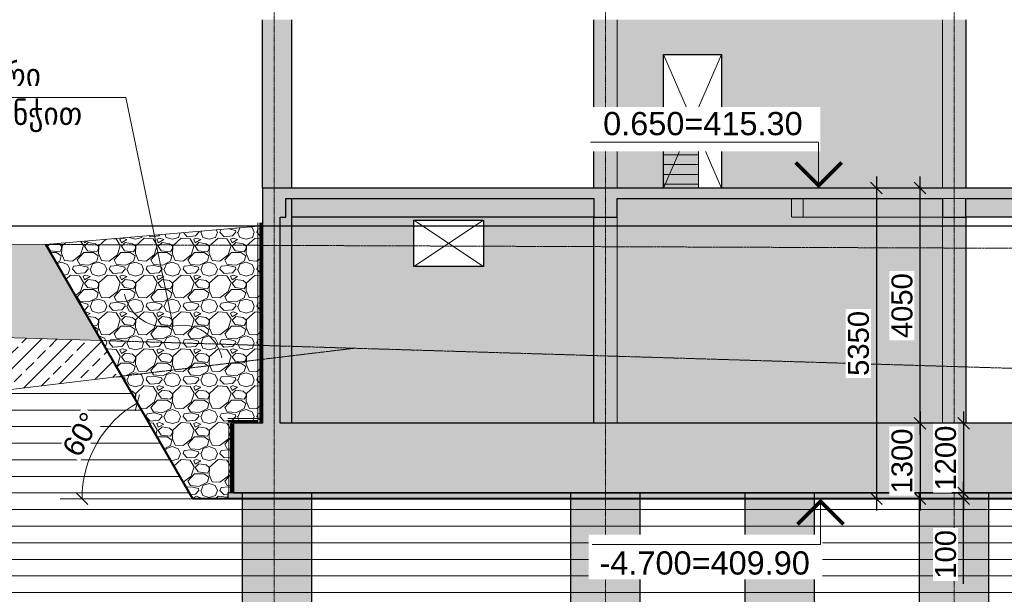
# Model space of a CAD drawing. Header units: millimetres. Extents: x -244621 to 957993, y -212233 to 286163.
# Tile 29 of 47: x 513157 to 530102, y -5596 to 4300. Entities that reach past the tile are written whole.
import ezdxf
from ezdxf.enums import TextEntityAlignment as Align

# ---------------------------------------------------------------- set-up
doc = ezdxf.new("R2010")
doc.units = ezdxf.units.MM
doc.set_wipeout_variables(frame=1)
for name, pattern in [('( Hidden )', [0.375, 0.25, -0.125]), ('DASHED', [19.05, 12.7, -6.35]), ('Section-Section_Pit_B_B1$0$Grid Line', [22.225, 12.7, -3.175, 3.175, -3.175]), ('Section-Section_Pit_B_B1$0$Hidden 1_5', [2.2, 1.5, -0.7])]:
    doc.linetypes.add(name, pattern=pattern)
doc.layers.get('Defpoints').update_dxf_attribs({"color": 6})
for name, color, linetype, lineweight in [('S - Armireba Musha', 7, 'Continuous', 40), ('S - DIM', 7, 'Continuous', 5), ('S - HATCH', 252, 'Continuous', 5), ('S - LAIN', 7, 'Continuous', 5), ('S - LINE', 7, 'Continuous', 15), ('S - SLAB', 7, 'Continuous', 30), ('S - TEXT', 7, 'Continuous', 9), ('Section-Section_Pit_B_B1$0$A-200-M_WALL_EXT', 7, 'Continuous', 30), ('Section-Section_Pit_B_B1$0$A-200-M_WALL_PAT', 7, 'Continuous', 30), ('Section-Section_Pit_B_B1$0$A-200-MH_WALL', 7, 'Section-Section_Pit_B_B1$0$Hidden 1_5', 5), ('Section-Section_Pit_B_B1$0$A-230-H-FLOOR', 7, 'Continuous', 30), ('Section-Section_Pit_B_B1$0$A-230-M_FLOOR', 7, 'Continuous', 30), ('Section-Section_Pit_B_B1$0$A-242-M_STAIR', 7, 'Continuous', 5), ('Section-Section_Pit_B_B1$0$A-314-M_WINDOW', 7, 'Continuous', 5), ('Section-Section_Pit_B_B1$0$A-325-M_DOOR', 7, 'Continuous', 5), ('Section-Section_Pit_B_B1$0$S-160-M_FOUND', 7, 'Continuous', 30), ('Section-Section_Pit_B_B1$0$S-280-M_COLUMN main', 7, 'Continuous', 30), ('Section-Section_Pit_B_B1$0$S-280-M_STRUCT_FRAME', 7, 'Continuous', 30), ('Section-Section_Pit_B_B1$0$S-280-M_STRUCT_FRAME 0', 7, 'Continuous', 30), ('Section-Section_Pit_B_B1$0$S-280-M_STRUCT_FRAME 4', 7, 'Section-Section_Pit_B_B1$0$Hidden 1_5', 5), ('Section-Section_Pit_B_B1$0$S-280-MH_COLUMN hid lin', 7, 'Section-Section_Pit_B_B1$0$Hidden 1_5', 30), ('Section-Section_Pit_B_B1$0$Z-030-M_GRID', 7, 'Continuous', 5)]:
    doc.layers.add(name, color=color, linetype=linetype, lineweight=lineweight)
doc.styles.add('Cubicon', font='Cubicon.ttf')
doc.styles.get("Standard").update_dxf_attribs({"font": 'arial.ttf'})
doc.styles.add('Text_S2', font='Cubicon.ttf')
doc.linetypes.add('TRACKS', pattern='A,3.81,[130,ltypeshp.shx,S=6.35,R=0,X=0,Y=0],3.81', length=7.62)
doc.dimstyles.new('CUB-M-100', dxfattribs={"dimscale": 100, "dimtxt": 1.8, "dimasz": 1.5, "dimexe": 1.5, "dimexo": 2, "dimgap": 1, "dimtad": 0, "dimdec": 0, "dimzin": 3, "dimdsep": 46, "dimtxsty": 'Cubicon', "dimblk": 'OBLIQUE', "dimcen": 1.5, "dimdle": 1, "dimazin": 2, "dimtfac": 0.75, "dimtdec": 0, "dimtmove": 0, "dimatfit": 3, "dimldrblk": 'SMALL', "dimfxl": 1, "dimtolj": 1, "dimtzin": 0, "dimlwd": -1, "dimlwe": -1, "dimarcsym": 0})
doc.dimstyles.new('SPDS 200', dxfattribs={"dimscale": 200, "dimtxt": 1.8, "dimasz": 1, "dimexe": 1, "dimexo": 0.625, "dimtad": 1, "dimdec": 0, "dimrnd": 0.001, "dimtxsty": 'Standard', "dimblk": 'OBLIQUE', "dimcen": 2.5, "dimdle": 1, "dimadec": 0, "dimazin": 2, "dimtfac": 0.75, "dimtdec": 0, "dimtmove": 1, "dimatfit": 3, "dimldrblk": 'OBLIQUE', "dimfxl": 1, "dimfxlon": 1, "dimtolj": 1, "dimarcsym": 0})

# ---------------------------------------------------------------- blocks, each defined once
blk = doc.blocks.new('Section-Section_Pit_B_B1$0$00_CUB_DR_XX ღიობი - B1_1000X2300_USED-3070146-Section_Pit_B_B1')
at = {"layer": 'Section-Section_Pit_B_B1$0$A-325-M_DOOR'}
for p, q in [((10050, 6350), (9050, 4050)), ((9050, 6350), (10050, 4050))]:
    blk.add_line(p, q, dxfattribs=at)
blk = doc.blocks.new('Section-Section_Pit_B_B1$0$00_CUB_WN_XX_ღიობი - 1200X800_USED-3074363-Section_Pit_B_B1')
at = {"layer": 'Section-Section_Pit_B_B1$0$A-314-M_WINDOW'}
for p, q in [((3600, -700), (2400, 100)), ((3600, 100), (2400, -700))]:
    blk.add_line(p, q, dxfattribs=at)
blk = doc.blocks.new('Section-Section_Pit_B_B1$0$Stairs 21 - Stairs 1-3098617-Section_Pit_B_B1')
at = {"layer": 'Section-Section_Pit_B_B1$0$A-242-M_STAIR', "true_color": 0xd8d8d8}
for points in [[(7300, 1225), (7300, 1395), (6700, 1395), (6700, 1225)], [(7300, 1055), (7300, 1225), (6700, 1225), (6700, 1055)], [(7300, 885), (7300, 1055), (6700, 1055), (6700, 885)], [(7300, 715), (7300, 885), (6700, 885), (6700, 715)], [(7300, 650), (7300, 715), (6700, 715), (6700, 650)]]:
    blk.add_hatch(color=254, dxfattribs=at).paths.add_polyline_path(points)
at = {"layer": 'Section-Section_Pit_B_B1$0$A-242-M_STAIR'}
for p, q in [((6700, 1395), (7300, 1395)), ((7300, 1395), (7300, 1225)), ((6700, 1225), (7300, 1225)), ((7300, 1225), (7300, 1055)), ((6700, 1055), (7300, 1055)), ((7300, 1055), (7300, 885)), ((6700, 885), (7300, 885)), ((7300, 885), (7300, 715)), ((6700, 715), (7300, 715)), ((7300, 715), (7300, 650))]:
    blk.add_line(p, q, dxfattribs=at)
blk = doc.blocks.new('Section-Section_Pit_B_B1')
at = {"layer": 'Section-Section_Pit_B_B1$0$A-200-M_WALL_EXT', "true_color": 0xd8d8d8}
h = blk.add_hatch(color=254, dxfattribs=at)
h.paths.add_polyline_path([(5900, -3400), (11500, -3400), (11500, 150), (5900, 150)])
h.paths.add_polyline_path([(9100, 650), (11500, 650), (11500, 3550), (5900, 3550), (5900, 650), (6700, 650), (6700, 2950), (7700, 2950), (7700, 650), (8900, 650)])
h.paths.add_polyline_path([(8050, 4050), (9050, 4050), (9050, 6350), (10050, 6350), (10050, 4050), (11500, 4050), (11500, 6800), (5900, 6800), (5900, 4050), (7050, 4050), (7050, 6350), (8050, 6350)])
h.paths.add_polyline_path([(11211.9, 7300), (11500, 7300), (11500, 10050), (5900, 10050), (5900, 7300), (7050, 7300), (7050, 9600), (8050, 9600), (8050, 7300), (9050, 7300), (9050, 9600), (10050, 9600), (10050, 7300)])
h.paths.add_polyline_path([(10050, 10550), (11500, 10550), (11500, 13300), (5900, 13300), (5900, 10550), (7050, 10550), (7050, 12850), (8050, 12850), (8050, 10550), (9050, 10550), (9050, 12850), (10050, 12850), (10050, 11442)])
h.paths.add_polyline_path([(10050, 13800), (11500, 13800), (11500, 16550), (5900, 16550), (5900, 13800), (7050, 13800), (7050, 16100), (8050, 16100), (8050, 13800), (9050, 13800), (9050, 16100), (10050, 16100)])
h.paths.add_polyline_path([(11500, 17050), (11500, 19800), (5900, 19800), (5900, 17050), (7050, 17050), (7050, 19350), (8050, 19350), (8050, 17050), (9050, 17050), (9050, 19350), (10050, 19350), (10050, 17050), (11211.9, 17050)])
h.paths.add_polyline_path([(8050, 20300), (9050, 20300), (9050, 22600), (10050, 22600), (10050, 20300), (11500, 20300), (11500, 23050), (5900, 23050), (5900, 20300), (7050, 20300), (7050, 22600), (8050, 22600), (8050, 21469)])
h.paths.add_polyline_path([(5900, 23550), (7050, 23550), (7050, 25850), (8050, 25850), (8050, 23550), (9050, 23550), (9050, 25850), (10050, 25850), (10050, 23550), (11500, 23550), (11500, 26300), (5900, 26300)])
h.paths.add_polyline_path([(8900, 26800), (9050, 26800), (9050, 29100), (10050, 29100), (10050, 26800), (11500, 26800), (11500, 29550), (5900, 29550), (5900, 26800), (7050, 26800), (7050, 29100), (8050, 29100), (8050, 26800)])
h.paths.add_polyline_path([(11500, 30050), (11500, 31214), (10050, 31214), (10050, 30050), (11211.9, 30050)])
h.paths.add_polyline_path([(9050, 30050), (9050, 31199.7), (8932.1, 30964), (8682.1, 31464), (8557.1, 31214), (8050, 31214), (8050, 30050), (8900, 30050)])
h.paths.add_polyline_path([(7050, 30050), (7050, 31214), (5900, 31214), (5900, 30050), (6646.4, 30050)])
h = blk.add_hatch(color=254, dxfattribs=at)
h.paths.add_polyline_path([(5900, -3400), (5900, 150), (5500, 150), (5500, -3400)])
h.paths.add_polyline_path([(5900, 650), (5900, 3550), (5500, 3550), (5500, 650)])
h.paths.add_polyline_path([(5500, 4050), (5900, 4050), (5900, 6800), (5500, 6800), (5500, 6428.4)])
h.paths.add_polyline_path([(5900, 7300), (5900, 10050), (5500, 10050), (5500, 7300)])
h.paths.add_polyline_path([(5500, 10550), (5900, 10550), (5900, 13300), (5500, 13300), (5500, 11442)])
h.paths.add_polyline_path([(5900, 13800), (5900, 16550), (5500, 16550), (5500, 13800)])
h.paths.add_polyline_path([(5500, 17050), (5900, 17050), (5900, 19800), (5500, 19800)])
h.paths.add_polyline_path([(5900, 20300), (5900, 23050), (5500, 23050), (5500, 20300)])
h.paths.add_polyline_path([(5900, 23550), (5900, 26300), (5500, 26300), (5500, 23550)])
h.paths.add_polyline_path([(5900, 26800), (5900, 29550), (5500, 29550), (5500, 26800)])
h.paths.add_polyline_path([(5900, 30050), (5900, 31214), (5500, 31214), (5500, 30050)])
h = blk.add_hatch(color=254, dxfattribs=at)
h.paths.add_polyline_path([(11900, -3400), (11900, 150), (11500, 150), (11500, -3400)])
h.paths.add_polyline_path([(11500, 650), (11900, 650), (11900, 3550), (11500, 3550), (11500, 1414.9)])
h.paths.add_polyline_path([(11900, 4050), (11900, 6800), (11500, 6800), (11500, 4050)])
h.paths.add_polyline_path([(11900, 7300), (11900, 10050), (11500, 10050), (11500, 7300)])
h.paths.add_polyline_path([(11500, 10550), (11900, 10550), (11900, 13300), (11500, 13300), (11500, 11442)])
h.paths.add_polyline_path([(11900, 13800), (11900, 16550), (11500, 16550), (11500, 13800)])
h.paths.add_polyline_path([(11500, 17050), (11900, 17050), (11900, 19800), (11500, 19800)])
h.paths.add_polyline_path([(11500, 20300), (11900, 20300), (11900, 23050), (11500, 23050), (11500, 21469)])
h.paths.add_polyline_path([(11900, 23550), (11900, 26300), (11500, 26300), (11500, 23550)])
h.paths.add_polyline_path([(11900, 26800), (11900, 29550), (11500, 29550), (11500, 26800)])
h.paths.add_polyline_path([(11900, 30050), (11900, 31214), (11500, 31214), (11500, 30050)])
h = blk.add_hatch(color=254, dxfattribs=at)
h.paths.add_polyline_path([(2081, -3400), (5500, -3400), (5500, 150), (300, 147.7), (300, -3400)])
h.paths.add_polyline_path([(3600, -700), (2400, -700), (2400, 100), (3600, 100)])
at = {"layer": 'Section-Section_Pit_B_B1$0$A-200-M_WALL_PAT', "true_color": 0xa4a4a4}
blk.add_hatch(color=253, dxfattribs=at).paths.add_polyline_path([(-200, -3400), (100, -3400), (100, 150), (-200, 150)])
at = {"layer": 'Section-Section_Pit_B_B1$0$A-230-H-FLOOR', "true_color": 0xa4a4a4}
for points in [[(17600, 470), (17600, 650), (-200, 650), (-200, 470), (15777.3, 470)], [(6646.4, -4600), (18050, -4600), (18050, -3400), (-700, -3400), (-700, -4600), (2081, -4600)]]:
    blk.add_hatch(color=253, dxfattribs=at).paths.add_polyline_path(points)
at = {"layer": 'Section-Section_Pit_B_B1$0$S-280-M_COLUMN main', "true_color": 0xd8d8d8}
for points in [[(200, 650), (300, 650), (300, 3550), (-200, 3550), (-200, 650)], [(300, -3400), (300, 150), (100, 150), (100, -3400), (200, -3400)], [(50, -14400), (650, -14400), (650, -4600), (-550, -4600), (-550, -14400), (-35.4, -14400)], [(5700, -14400), (6300, -14400), (6300, -4600), (5100, -4600), (5100, -14400), (5614.6, -14400)], [(8700, -14400), (9300, -14400), (9300, -4600), (8100, -4600), (8100, -14400), (8614.6, -14400)], [(11195.2, -14400), (12300, -14400), (12300, -4600), (11100, -4600), (11100, -14400), (11154.2, -14400)]]:
    blk.add_hatch(color=254, dxfattribs=at).paths.add_polyline_path(points)
at = {"layer": 'Section-Section_Pit_B_B1$0$S-280-M_STRUCT_FRAME 0', "true_color": 0xa4a4a4}
for points in [[(200, 150), (200, 470), (-200, 470), (-200, 150), (100, 150)], [(5500, 150), (5900, 150), (5900, 470), (5500, 470)], [(11500, 150), (11900, 150), (11900, 470), (11500, 470)]]:
    blk.add_hatch(color=253, dxfattribs=at).paths.add_polyline_path(points)
at = {"layer": 'Section-Section_Pit_B_B1$0$S-280-M_STRUCT_FRAME 0', "true_color": 0xd8d8d8}
h = blk.add_hatch(color=254, dxfattribs=at)
h.paths.add_polyline_path([(17100, 150), (17200, 150), (17200, 470), (11900, 470), (11900, 150), (15777.3, 150)])
h.paths.add_polyline_path([(200, 150), (5500, 150), (5500, 470), (200, 470)])
h.paths.add_polyline_path([(5900, 150), (11500, 150), (11500, 470), (5900, 470)])
at = {"layer": 'Section-Section_Pit_B_B1$0$A-200-M_WALL_EXT'}
for p, q in [((5500, 650), (5500, 3550)), ((11900, 3550), (11900, 650)), ((6700, 650), (6700, 2950)), ((6700, 2950), (7700, 2950)), ((7700, 2950), (7700, 650)), ((-200, 150), (-200, -3400)), ((100, -3400), (100, 150)), ((2400, -700), (2400, 100)), ((2400, 100), (3600, 100)), ((3600, 100), (3600, -700)), ((5500, -3400), (5500, 150)), ((11900, 150), (11900, -3400)), ((3600, -700), (2400, -700))]:
    blk.add_line(p, q, dxfattribs=at)
at = {"layer": 'Section-Section_Pit_B_B1$0$A-200-MH_WALL'}
for p, q in [((5900, 650), (5900, 3550)), ((11500, 3550), (11500, 650)), ((5900, 150), (5900, -3400)), ((11500, 150), (11500, -3400))]:
    blk.add_line(p, q, dxfattribs=at)
at = {"layer": 'Section-Section_Pit_B_B1$0$A-230-M_FLOOR'}
for p, q in [((17600, 650), (-200, 650)), ((-200, 650), (-200, 470)), ((200, 470), (5500, 470)), ((5900, 470), (11500, 470)), ((11900, 470), (17200, 470))]:
    blk.add_line(p, q, dxfattribs=at)
at = {"layer": 'Section-Section_Pit_B_B1$0$S-160-M_FOUND'}
for p, q in [((-200, -3400), (-700, -3400)), ((-700, -3400), (-700, -4600)), ((18050, -3400), (100, -3400)), ((-700, -4600), (18050, -4600))]:
    blk.add_line(p, q, dxfattribs=at)
at = {"layer": 'Section-Section_Pit_B_B1$0$S-280-M_COLUMN main'}
for p, q in [((-200, 650), (-200, 3550)), ((300, 3550), (300, 650)), ((300, 150), (300, -3400)), ((-550, -4600), (-550, -14400)), ((650, -14400), (650, -4600)), ((5100, -4600), (5100, -14400)), ((6300, -14400), (6300, -4600)), ((8100, -4600), (8100, -14400)), ((9300, -14400), (9300, -4600)), ((11100, -4600), (11100, -14400)), ((12300, -14400), (12300, -4600))]:
    blk.add_line(p, q, dxfattribs=at)
at = {"layer": 'Section-Section_Pit_B_B1$0$S-280-M_STRUCT_FRAME'}
for p, q in [((-200, 470), (-200, 150)), ((200, 150), (200, 470)), ((5500, 470), (5500, 150)), ((5900, 150), (5900, 470)), ((11500, 470), (11500, 150)), ((11900, 150), (11900, 470)), ((100, 150), (200, 150)), ((5500, 150), (5900, 150)), ((11500, 150), (11900, 150))]:
    blk.add_line(p, q, dxfattribs=at)
at = {"layer": 'Section-Section_Pit_B_B1$0$S-280-M_STRUCT_FRAME 0'}
for p, q in [((5500, 150), (300, 150)), ((17100, 150), (11900, 150))]:
    blk.add_line(p, q, dxfattribs=at)
at = {"layer": 'Section-Section_Pit_B_B1$0$S-280-M_STRUCT_FRAME 4'}
for p, q in [((8900, 150), (8900, 470)), ((9100, 470), (9100, 150)), ((11900, 470), (11500, 470)), ((9100, 150), (8900, 150)), ((9100, 150), (11500, 150))]:
    blk.add_line(p, q, dxfattribs=at)
at = {"layer": 'Section-Section_Pit_B_B1$0$S-280-MH_COLUMN hid lin'}
blk.add_line((300, 470), (300, 150), dxfattribs=at)
at = {"layer": 'Section-Section_Pit_B_B1$0$Z-030-M_GRID', "linetype": 'Section-Section_Pit_B_B1$0$Grid Line'}
for p, q in [((0, -40000), (0, 32800)), ((5700, -40000), (5700, 32800)), ((11700, -40000), (11700, 32800))]:
    blk.add_line(p, q, dxfattribs=at)
at = {"layer": 'Section-Section_Pit_B_B1$0$A-242-M_STAIR'}
blk.add_blockref('Section-Section_Pit_B_B1$0$Stairs 21 - Stairs 1-3098617-Section_Pit_B_B1', (0, 0), dxfattribs=at)
at = {"layer": 'Section-Section_Pit_B_B1$0$A-314-M_WINDOW'}
blk.add_blockref('Section-Section_Pit_B_B1$0$00_CUB_WN_XX_ღიობი - 1200X800_USED-3074363-Section_Pit_B_B1', (0, 0), dxfattribs=at)
at = {"layer": 'Section-Section_Pit_B_B1$0$A-325-M_DOOR'}
blk.add_blockref('Section-Section_Pit_B_B1$0$00_CUB_DR_XX ღიობი - B1_1000X2300_USED-3070146-Section_Pit_B_B1', (-2350, -3400), dxfattribs=at)
blk = doc.blocks.new('_Oblique')
at = {"color": 0, "linetype": 'ByBlock', "lineweight": -2}
blk.add_line((-0.5, -0.5), (0.5, 0.5), dxfattribs=at)
blk = doc.blocks.new('*D181')
at = {"layer": 'Defpoints', "color": 0, "transparency": 16777216}
for p in [(529052, -2650), (528652, -3950), (529052, -3950)]:
    blk.add_point(p, dxfattribs=at)
at = {"layer": 'S - DIM', "color": 0, "lineweight": -2, "transparency": 16777216}
for p, q in [((528652, -2450), (528652, -4150)), ((528852, -2650), (528452, -2650)), ((528852, -3950), (528452, -3950))]:
    blk.add_line(p, q, dxfattribs=at)
at = {"layer": 'S - DIM', "color": 0, "lineweight": -2, "transparency": 16777216, "xscale": 200, "yscale": 200, "zscale": 200}
for p, rotation in [((528652, -2650), 90), ((528652, -3950), 270)]:
    blk.add_blockref('_Oblique', p, dxfattribs=dict(at, rotation=rotation))
at = {"layer": 'S - DIM', "color": 0, "transparency": 16777216, "insert": (528343, -3300), "char_height": 360, "attachment_point": 5, "rotation": 90, "bg_fill": 3, "box_fill_scale": 1.1, "bg_fill_color": 256, "bg_fill_true_color": 13158600, "bg_fill_transparency": 0}
blk.add_mtext('\\A1;1300', dxfattribs=at)
blk = doc.blocks.new('*D182')
at = {"layer": 'Defpoints', "color": 0, "transparency": 16777216}
for p in [(529052, 1400), (527902, -3950), (529052, -3950)]:
    blk.add_point(p, dxfattribs=at)
at = {"layer": 'S - DIM', "color": 0, "lineweight": -2, "transparency": 16777216}
for p, q in [((527902, 1600), (527902, -4150)), ((528102, 1400), (527702, 1400)), ((528102, -3950), (527702, -3950))]:
    blk.add_line(p, q, dxfattribs=at)
at = {"layer": 'S - DIM', "color": 0, "lineweight": -2, "transparency": 16777216, "xscale": 200, "yscale": 200, "zscale": 200}
for p, rotation in [((527902, 1400), 90), ((527902, -3950), 270)]:
    blk.add_blockref('_Oblique', p, dxfattribs=dict(at, rotation=rotation))
at = {"layer": 'S - DIM', "color": 0, "transparency": 16777216, "insert": (527593, -1275), "char_height": 360, "attachment_point": 5, "rotation": 90, "bg_fill": 3, "box_fill_scale": 1.1, "bg_fill_color": 256, "bg_fill_true_color": 13158600, "bg_fill_transparency": 0}
blk.add_mtext('\\A1;5350', dxfattribs=at)
blk = doc.blocks.new('*D183')
at = {"layer": 'Defpoints', "color": 0, "transparency": 16777216}
for p in [(528652, 1400), (529052, 1400), (529052, -2650)]:
    blk.add_point(p, dxfattribs=at)
at = {"layer": 'S - DIM', "color": 0, "lineweight": -2, "transparency": 16777216}
for p, q in [((528652, -2850), (528652, 1600)), ((528852, 1400), (528452, 1400)), ((528852, -2650), (528452, -2650))]:
    blk.add_line(p, q, dxfattribs=at)
at = {"layer": 'S - DIM', "color": 0, "lineweight": -2, "transparency": 16777216, "xscale": 200, "yscale": 200, "zscale": 200}
for p, rotation in [((528652, 1400), 90), ((528652, -2650), 270)]:
    blk.add_blockref('_Oblique', p, dxfattribs=dict(at, rotation=rotation))
at = {"layer": 'S - DIM', "color": 0, "transparency": 16777216, "insert": (528343, -625), "char_height": 360, "attachment_point": 5, "rotation": 90, "bg_fill": 3, "box_fill_scale": 1.1, "bg_fill_color": 256, "bg_fill_true_color": 13158600, "bg_fill_transparency": 0}
blk.add_mtext('\\A1;4050', dxfattribs=at)
blk = doc.blocks.new('*D184')
at = {"layer": 'Defpoints', "color": 0, "transparency": 16777216}
for p in [(529802, -2650), (529402, -3850), (529802, -3850)]:
    blk.add_point(p, dxfattribs=at)
at = {"layer": 'S - DIM', "color": 0, "lineweight": -2, "transparency": 16777216}
for p, q in [((529402, -2450), (529402, -4050)), ((529602, -2650), (529202, -2650)), ((529602, -3850), (529202, -3850))]:
    blk.add_line(p, q, dxfattribs=at)
at = {"layer": 'S - DIM', "color": 0, "transparency": 16777216, "insert": (529093, -3250), "char_height": 360, "attachment_point": 5, "rotation": 90, "bg_fill": 3, "box_fill_scale": 1.1, "bg_fill_color": 256, "bg_fill_true_color": 13158600, "bg_fill_transparency": 0}
blk.add_mtext('\\A1;1200', dxfattribs=at)
at = {"layer": 'S - DIM', "color": 0, "lineweight": -2, "transparency": 16777216, "xscale": 200, "yscale": 200, "zscale": 200}
for p, rotation in [((529402, -2650), 90), ((529402, -3850), 270)]:
    blk.add_blockref('_Oblique', p, dxfattribs=dict(at, rotation=rotation))
blk = doc.blocks.new('*D185')
at = {"layer": 'Defpoints', "color": 0, "transparency": 16777216}
for p in [(529402, -3850), (529802, -3850), (529802, -3950)]:
    blk.add_point(p, dxfattribs=at)
at = {"layer": 'S - DIM', "color": 0, "lineweight": -2, "transparency": 16777216}
for p, q in [((529402, -3850), (529402, -3650)), ((529602, -3850), (529202, -3850)), ((529402, -3950), (529402, -3850)), ((529402, -3950), (529402, -3850)), ((529602, -3950), (529202, -3950)), ((529402, -3950), (529402, -4150)), ((529402, -5414), (529402, -3950))]:
    blk.add_line(p, q, dxfattribs=at)
at = {"layer": 'S - DIM', "color": 0, "lineweight": -2, "transparency": 16777216, "xscale": 200, "yscale": 200, "zscale": 200}
for p, rotation in [((529402, -3850), 270), ((529402, -3950), 90)]:
    blk.add_blockref('_Oblique', p, dxfattribs=dict(at, rotation=rotation))
at = {"layer": 'S - DIM', "color": 0, "transparency": 16777216, "insert": (529093, -4908), "char_height": 360, "attachment_point": 5, "rotation": 90, "bg_fill": 3, "box_fill_scale": 1.1, "bg_fill_color": 256, "bg_fill_true_color": 13158600, "bg_fill_transparency": 0}
blk.add_mtext('\\A1;100', dxfattribs=at)
blk = doc.blocks.new('*U50')
at = {"color": 0, "linetype": 'ByBlock', "lineweight": -2}
blk.add_line((-3, 0), (-11.03, 0), dxfattribs=at)
blk.add_lwpolyline([(-8.03, 0), (-8.03, 5), (-32.87, 5)], dxfattribs=at)
at = {"color": 0, "linetype": 'ByBlock', "lineweight": -2, "const_width": 0.4}
blk.add_lwpolyline([(-5.53, 2.78), (-8.03, 0.28), (-10.53, 2.78)], dxfattribs=at)
at = {"color": 0, "linetype": 'ByBlock', "lineweight": -2, "oblique": 15}
for tag, p in [('ОТМЕТКА', (-20.6, 7.02)), ('НТЕКСТ', (-19.28, 2.5))]:
    blk.add_attdef(tag, text='', height=3, dxfattribs=at).set_placement(p, align=Align.MIDDLE_CENTER)
blk = doc.blocks.new('*U16')
at = {"color": 0, "linetype": 'ByBlock', "lineweight": -2}
blk.add_line((-3, 0), (-11.03, 0), dxfattribs=at)
blk.add_lwpolyline([(-8.03, 0), (-8.03, -5), (-32.87, -5)], dxfattribs=at)
at = {"color": 0, "linetype": 'ByBlock', "lineweight": -2, "const_width": 0.4}
blk.add_lwpolyline([(-5.53, -2.78), (-8.03, -0.28), (-10.53, -2.78)], dxfattribs=at)
at = {"color": 0, "linetype": 'ByBlock', "lineweight": -2, "oblique": 15}
for tag, p in [('НТЕКСТ', (-19.28, 0.5)), ('ОТМЕТКА', (-20.6, -6.98))]:
    blk.add_attdef(tag, text='', height=3, dxfattribs=at).set_placement(p, align=Align.MIDDLE_CENTER)
blk = doc.blocks.new('*D189')
at = {"layer": 'Defpoints', "color": 0, "transparency": 16777216}
for p in [(-3748, 6492), (0, 0), (0, 0), (-2284, 0)]:
    blk.add_point(p, dxfattribs=at)
at = {"layer": 'S - DIM', "color": 0, "lineweight": -2, "transparency": 16777216}
blk.add_arc((0, 0), 1908, 120, 180, dxfattribs=at)
at = {"layer": 'S - DIM', "color": 0, "lineweight": -2, "transparency": 16777216, "xscale": 200, "yscale": 200, "zscale": 200}
for p, rotation in [((-954, 1652), 30.00000000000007), ((-1908, 0), 270)]:
    blk.add_blockref('_Oblique', p, dxfattribs=dict(at, rotation=rotation))
at = {"layer": 'S - DIM', "color": 0, "transparency": 16777216, "insert": (-1920, 1108), "char_height": 360, "attachment_point": 5, "rotation": 60, "bg_fill": 3, "box_fill_scale": 1.1, "bg_fill_color": 256, "bg_fill_true_color": 13158600, "bg_fill_transparency": 0}
blk.add_mtext('\\A1;60°', dxfattribs=at)
at = {"layer": 'Defpoints', "color": 0, "transparency": 16777216}
blk.add_point((-1462, 1226), dxfattribs=at)
blk = doc.blocks.new('A$C02e274ac')
at = {"layer": 'S - DIM'}
blk.add_line((0, 0), (-2283.7, 0), dxfattribs=at)
dim = blk.add_angular_dim_2l(base=(-1461.7, 1226.5), line1=((0, 0), (-3748.2, 6492.1)), line2=((0, 0), (-2283.7, 0)), dimstyle='SPDS 200', override={"dimtfill": 1}, dxfattribs=at)
dim.commit()
dim.dimension.update_dxf_attribs({"geometry": '*D189', "text_midpoint": (-1919.9, 1108.4)})

msp = doc.modelspace()

# ---------------------------------------------------------------- hatches: boundary and pattern name
at = {"layer": 'S - HATCH'}
h = msp.add_hatch(dxfattribs=at)
h.set_pattern_fill('GRAVEL', color=256, scale=25)
h.set_pattern_definition([(228.0127875, (-241317.41, 635), (-5080.0000004, -5714.9999996), [85.43036, -8457.6209]), (184.969741, (-241374.562, 571.5), (7619.999997, 635.0000362), [146.6012, -14513.5122]), (132.510447, (-241520.61, 558.8), (6350.0000027, -6984.9999976), [103.3704, -10233.6807]), (267.273689, (-241768.262, 400.05), (635.0000013, 12699.9999999), [133.50113, -13216.60936]), (292.833654, (-241774.612, 266.7), (-3175.0000003, 7619.9999999), [130.9084, -12959.95194]), (357.273689, (-241723.812, 146.05), (-12699.9999999, 635.0000013), [133.50113, -13216.60936]), (37.6942405, (-241590.462, 139.7), (-8254.9999996, -6350.0000005), [176.5484, -17478.27883]), (72.2553284, (-241450.762, 247.65), (4445.0000012, 13969.9999996), [166.6799, -16501.31415]), (121.4295656, (-241399.962, 406.4), (-5080.0000007, 8254.9999996), [133.95325, -13261.3864]), (175.236358, (-241469.81, 520.7), (6985, -635.000001), [152.9283, -7493.48424]), (222.3974378, (-241622.212, 533.4), (-7619.99999976, -6985.00000027), [197.7695, -19579.19313]), (138.814075, (-241139.61, 393.7), (-4444.9999997, 3810.0000003), [67.50113, -6682.64146]), (171.4692344, (-241190.412, 438.15), (8255.0000002, -1269.9999986), [128.4205, -12713.65975]), (225, (-241317.4, 457.2), (-9e-14, -635), [89.80233, -808.2233]), (203.19859, (-241361.86, 533.4), (3175, 1270), [48.36033, -4787.6556]), (291.80141, (-241406.31, 514.35), (-635, 1905), [68.3914, -3351.18825]), (30.963757, (-241380.91, 450.85), (1905, 1270), [111.0799, -3591.57454]), (161.56505, (-241285.66, 508), (1270, -635), [80.3218, -1927.72453]), (16.3895403, (-241774.612, 514.35), (6350, 1905), [112.522, -11139.70667]), (70.346176, (-241666.66, 546.1), (-2540.0000002, -6985), [94.39973, -9345.5539]), (293.19859, (-241285.66, 635), (-1270, 3175), [96.72, -4739.2959]), (343.6104597, (-241247.562, 546.1), (-6350.0000001, 1904.9999996), [112.522, -11139.70667]), (339.443955, (-241774.61, 120.65), (-3175, 1270), [108.5088, -5316.9336]), (294.7751406, (-241673.01, 82.55), (-3175.0000038, 6984.9999983), [90.91803, -9000.89835]), (66.80141, (-241279.31, -2e-12), (1270, 3175), [96.72, -4739.2959]), (17.3540246, (-241241.212, 88.9), (-8254.9999998, -2540.0000005), [106.4457, -10538.094]), (69.443955, (-241590.46, -2e-12), (-1270, -3175), [54.2544, -5371.188]), (101.309932, (-241317.41, -2e-12), (-635, 2540), [32.37865, -3205.49874]), (165.963757, (-241323.76, 31.75), (1905, -635), [130.9084, -2487.26365]), (186.009006, (-241450.762, 63.5), (6350, 635.0000003), [121.31675, -12010.3412]), (303.690068, (-241380.91, 393.7), (-635, 1270), [91.58097, -2197.9441]), (353.1572266, (-241330.112, 317.5), (10795.0000001, -1269.9999994), [159.8892, -15829.00227]), (60.945396, (-241171.36, 298.45), (-2540, -4445), [65.37706, -6472.3481]), (90, (-241139.6, 355.6), (-635, 635), [38.1, -596.9]), (120.256437, (-241463.46, 82.55), (2539.9999997, -4445.0000002), [88.21674, -8733.4852]), (48.0127875, (-241507.91, 158.75), (5080.0000004, 5714.9999996), [170.8607, -8372.19055]), (0, (-241393.6, 285.75), (635, 635), [165.1, -469.9]), (325.3048465, (-241228.51, 285.75), (6350.0000024, -4444.9999966), [100.4024, -9939.8292]), (254.054604, (-241145.96, 228.6), (-635, -2540), [92.45727, -4530.4125]), (207.6459754, (-241171.362, 139.7), (-12065.0000004, -6349.9999992), [150.5363, -14903.1161]), (175.4260787, (-241304.712, 69.85), (-8255, 635), [159.25736, -15766.4616])])
h.paths.add_polyline_path([(517337.9, -2650), (516837.9, -2650), (516837.9, -3850), (516737.9, -3850), (516737.9, -3950), (516137.9, -3950), (513610, 428.4), (517337.9, 750)])
h = msp.add_hatch(dxfattribs=at)
h.set_pattern_fill('EARTH', color=256, scale=66.666667, angle=45)
h.set_pattern_definition([(45, (157728, 150), (0, 598.68374), [423.3333, -423.3333]), (45, (157615.77, 262.25), (0, 598.68374), [423.3333, -423.3333]), (45, (157503.5, 374.5), (0, 598.68374), [423.3333, -423.3333]), (135, (157503.5, 449.34), (-598.68374, 0), [423.3333, -423.3333]), (135, (157615.77, 561.6), (-598.68374, 0), [423.3333, -423.3333]), (135, (157728, 673.85), (-598.68374, 0), [423.3333, -423.3333])])
h.paths.add_polyline_path([(514564.8, -1225.3), (513610, 428.4), (494506.9, 502.8), (494506.9, -612.8)])
h.paths.add_polyline_path([(564536.9, 205.3), (562454.1, -3402.3), (564787.2, -3727.1), (576139.6, -3287.3), (576139.6, 150)])
at = {"layer": 'S - HATCH', "transparency": 33554516}
h = msp.add_hatch(dxfattribs=at)
h.set_pattern_fill('ANSI33', color=256, scale=60)
h.set_pattern_definition([(45, (-80510.65, 150), (-269.40768, 269.40768), []), (45, (-80241.24, 150), (-269.40768, 269.40768), [190.5, -95.25])])
h.paths.add_polyline_path([(514918.8, -1838.5), (514564.8, -1225.3), (494506.9, -612.8), (494506.9, -3724.3), (503926.4, -3158.5)])
h = msp.add_hatch(dxfattribs=at)
h.set_pattern_fill('ANSI31', color=256, scale=90, angle=135)
h.set_pattern_definition([(180, (-80510.65, 150), (-3e-14, -285.75), [])])
h.paths.add_polyline_path([(516137.9, -3950), (514918.8, -1838.5), (503926.4, -3158.5), (494506.9, -3724.3), (494506.9, -6169.1), (536061.7, -7558.6), (536061.7, -3950)])
at = {"layer": 'S - HATCH'}
h = msp.add_hatch(dxfattribs=at)
h.set_pattern_fill('AR-CONC', color=0)
h.set_pattern_definition([(50, (427145.08, -10697.81), (182.18467, -15.93909), [19.05, -209.55]), (355, (427145.08, -10697.8), (-35.24342, 191.05685), [15.24, -167.64058]), (100.45144, (427160.26, -10699.14), (146.94125, 175.11775), [16.19, -178.09024]), (46.1842, (427145.08, -10647), (271.07904, -42.04233), [28.575, -314.325]), (96.63556, (427167.67, -10650.5), (237.40413, 247.4261), [24.285, -267.1356]), (351.18415, (427145.08, -10647), (237.4041, 247.4261), [22.86, -251.4597]), (21, (427170.48, -10659.71), (151.6144, -102.2652), [19.05, -209.55]), (326, (427170.48, -10659.7), (61.80203, 184.18797), [15.24, -167.64]), (71.45144, (427183.11, -10668.23), (213.41642, 81.92277), [16.19, -178.08994]), (37.5, (427145.076, -10697.81), (3.088603, 84.55504), [0, -165.608, 0, -170.18, 0, -168.275]), (7.5, (427145.08, -10697.81), (66.81966, 100.180575), [0, -97.028, 0, -161.798, 0, -64.135]), (327.5, (427088.434, -10697.81), (135.590595, -5.728744), [0, -63.5, 0, -198.12, 0, -262.89]), (317.5, (427063.03, -10697.81), (148.12918, 25.42649), [0, -82.55, 0, -131.572, 0, -186.69])])
h.paths.add_polyline_path([(516737.9, -3850), (516737.9, -3950), (535637.9, -3950), (535637.9, -3850)])

# ---------------------------------------------------------------- linework, layer by layer
at = {"layer": 'S - Armireba Musha'}
msp.add_lwpolyline([(564536.9, 205.3), (562137.9, -3950), (516637.9, -3950), (516137.9, -3950), (513610, 428.4)], dxfattribs=at)
at = {"layer": 'S - LAIN'}
for points in [[(494506.9, 502.8), (513610, 428.4)], [(514564.8, -1225.3), (494506.9, -612.8)], [(494506.9, -3724.3), (503926.4, -3158.5), (514918.8, -1838.5)]]:
    msp.add_lwpolyline(points, dxfattribs=at)
at = {"layer": 'S - LAIN', "linetype": 'DASHED', "lineweight": 0}
for points in [[(513610, 428.4), (536061.7, 340.9)], [(536061.7, -1881.8), (514564.8, -1225.3)], [(514918.8, -1838.5), (518918.1, -1358.3)]]:
    msp.add_lwpolyline(points, dxfattribs=at)
at = {"layer": 'S - LINE', "linetype": 'TRACKS', "ltscale": 0.05}
for points in [[(517253.8, -2650), (517253.8, 802.8)], [(516736.7, -2566), (517253.8, -2566)], [(516753.8, -3850), (516753.8, -2650)]]:
    msp.add_lwpolyline(points, dxfattribs=at)
at = {"layer": 'S - LINE', "linetype": '( Hidden )', "ltscale": 25}
for points in [[(517303.8, -2650, 50, 50, 0), (517303.8, 802.8, 0, 0, 0)], [(516736.7, -2616, 50, 50, 0), (517253.8, -2616, 0, 0, 0)], [(516803.8, -3850, 50, 50, 0), (516803.8, -2650, 0, 0, 0)]]:
    msp.add_lwpolyline(points, format="xyseb", dxfattribs=at)
at = {"layer": 'S - SLAB'}
msp.add_lwpolyline([(516737.9, -3850), (516737.9, -3950), (535637.9, -3950), (535637.9, -3850), (516737.9, -3850)], close=True, dxfattribs=at)

# ---------------------------------------------------------------- block references
at = {"layer": 'S - LINE'}
msp.add_blockref('Section-Section_Pit_B_B1', (517537.9, 750), dxfattribs=at)

# ---------------------------------------------------------------- next in the draw order: block references
at = {"layer": 'S - DIM'}
msp.add_blockref('A$C02e274ac', (516137.9, -3950), dxfattribs=at)

# ---------------------------------------------------------------- next in the draw order: dimensions: what is measured, and where the dimension line sits
dim = msp.add_linear_dim(base=(528652.2, -3950), p1=(529052.2, -2650), p2=(529052.2, -3950), angle=270, dimstyle='SPDS 200', override={"dimtfill": 1}, dxfattribs=at)
dim.commit()
dim.dimension.update_dxf_attribs({"geometry": '*D181', "text_midpoint": (528343.3, -3300)})

# ---------------------------------------------------------------- next in the draw order: wipeouts: each hides what was drawn before it
at = {"color": 7, "true_color": 0xffffff}
for points in [[(522917.4, 2795.7), (526938.2, 2795.7), (526938.2, 2030.5), (522917.4, 2030.5)], [(522948.2, -4570.4), (526969, -4570.4), (526969, -5335.6), (522948.2, -5335.6)]]:
    msp.add_wipeout(points, dxfattribs=at).dxf.layer = 'S - LINE'

# ---------------------------------------------------------------- next in the draw order: linework, layer by layer
at = {"layer": 'S - LINE'}
msp.add_lwpolyline([(517337.9, -2650), (516837.9, -2650), (516837.9, -3850), (516737.9, -3850), (516737.9, -3950), (516137.9, -3950), (513610, 428.4), (517337.9, 750)], close=True, dxfattribs=at)

# ---------------------------------------------------------------- next in the draw order: texts
at = {"layer": 'S - TEXT', "insert": (510923.1, 2958.6), "char_height": 400, "attachment_point": 5, "style": 'Text_S2'}
msp.add_mtext('\\pxqc;ქვაბულის პერიმეტრი\\Pშეივსოს მდინარის ხვინჭით', dxfattribs=at)

# ---------------------------------------------------------------- next in the draw order: dimensions: what is measured, and where the dimension line sits
at = {"layer": 'S - DIM'}
dim = msp.add_linear_dim(base=(527902.2, -3950), p1=(529052.2, 1400), p2=(529052.2, -3950), angle=270, dimstyle='SPDS 200', override={"dimtfill": 1}, dxfattribs=at)
dim.commit()
dim.dimension.update_dxf_attribs({"geometry": '*D182', "text_midpoint": (527593.3, -1275)})

# ---------------------------------------------------------------- next in the draw order: leaders
at = {"layer": 'S - TEXT'}
msp.add_leader([(515799.8, -976.2), (514981.7, 2958.6), (506885.4, 2958.6)], dimstyle='CUB-M-100', override={"dimasz": 20, "dimgap": 1, "dimtad": 0, "dimldrblk": 'Integral'}, dxfattribs=at)

# ---------------------------------------------------------------- next in the draw order: block references
ref = msp.add_blockref('*U50', (528176.4, 1400), dxfattribs=dict(at, xscale=158.0799999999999, yscale=158.0799999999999, zscale=158.0799999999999))
ref.add_attrib('ОТМЕТКА', '0.650=415.30', dxfattribs={"layer": '0', "color": 0, "linetype": 'ByBlock', "lineweight": -2, "height": 400}).set_placement((524915.1, 2510.7), align=Align.MIDDLE_CENTER)
ref = msp.add_blockref('*U16', (528207.2, -3950), dxfattribs=dict(at, xscale=158.0799999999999, yscale=158.0799999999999, zscale=158.0799999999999))
ref.add_attrib('ОТМЕТКА', '-4.700=409.90', dxfattribs={"layer": '0', "color": 0, "linetype": 'ByBlock', "lineweight": -2, "height": 400}).set_placement((524945.9, -5055.5), align=Align.MIDDLE_CENTER)

# ---------------------------------------------------------------- next in the draw order: dimensions: what is measured, and where the dimension line sits
at = {"layer": 'S - DIM'}
dim = msp.add_linear_dim(base=(528652.2, 1400), p1=(529052.2, -2650), p2=(529052.2, 1400), angle=90, dimstyle='SPDS 200', override={"dimtfill": 1}, dxfattribs=at)
dim.commit()
dim.dimension.update_dxf_attribs({"geometry": '*D183', "text_midpoint": (528343.4, -625)})

# ---------------------------------------------------------------- next in the draw order: linework, layer by layer
at = {"layer": 'Defpoints'}
msp.add_lwpolyline([(327252.1, 750), (957993, 750)], dxfattribs=at)

# ---------------------------------------------------------------- next in the draw order: dimensions: what is measured, and where the dimension line sits
at = {"layer": 'S - DIM'}
dim = msp.add_linear_dim(base=(529402.2, -3850), p1=(529802.2, -2650), p2=(529802.2, -3850), angle=270, dimstyle='SPDS 200', override={"dimtfill": 1}, dxfattribs=at)
dim.commit()
dim.dimension.update_dxf_attribs({"geometry": '*D184', "text_midpoint": (529402.2, -3250), "dimtype": 160})

# ---------------------------------------------------------------- next in the draw order: dimensions: what is measured, and where the dimension line sits
dim = msp.add_linear_dim(base=(529402.2, -3850), p1=(529802.2, -3950), p2=(529802.2, -3850), angle=90, dimstyle='SPDS 200', override={"dimtfill": 1}, dxfattribs=at)
dim.commit()
dim.dimension.update_dxf_attribs({"geometry": '*D185', "text_midpoint": (529402.2, -4908.5), "dimtype": 160})

doc.saveas('drawing.dxf')
